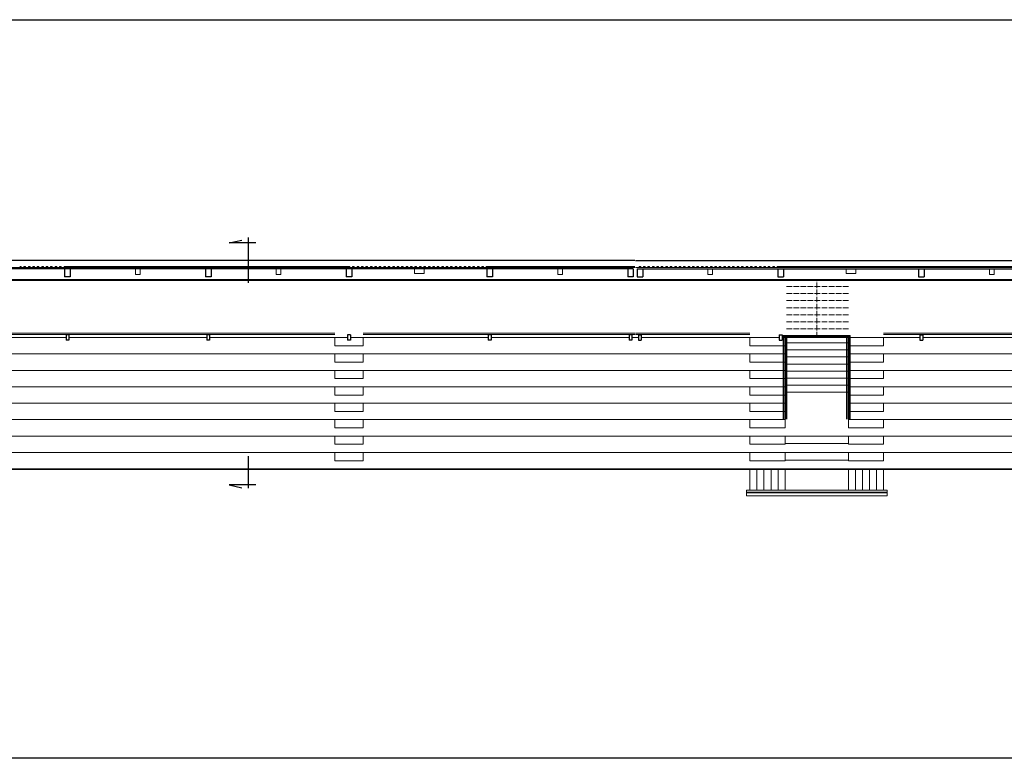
# Model space of a CAD drawing. Header units: millimetres. Extents: x -26513 to 76799, y 0 to 112149.
# Tile 82 of 98: x 59388 to 63584, y 98463 to 101610. Entities that reach past the tile are written whole.
import ezdxf

# ---------------------------------------------------------------- set-up
doc = ezdxf.new("R2010")
doc.units = ezdxf.units.MM
doc.header["$LTSCALE"] = 2
doc.linetypes.add('ACAD_ISO02W100', pattern=[15, 12, -3])
doc.layers.add('istn.śiany', color=2, linetype='Continuous')
for name, color, linetype, lineweight in [('ocieplenie', 5, 'BATTING', 5), ('rynna-41', 22, 'Continuous', 18), ('SCHODY', 54, 'Continuous', 15), ('stolarka', 6, 'Continuous', 9), ('widok', 3, 'Continuous', 13)]:
    doc.layers.add(name, color=color, linetype=linetype, lineweight=lineweight)
doc.linetypes.add('BATTING', pattern='A,0.0001,-0.1,[134,ltypeshp.shx,S=0.1,R=0,X=-0.1,Y=0],-0.2,[134,ltypeshp.shx,S=0.1,R=180,X=0.1,Y=0],-0.1', length=0.4001)

msp = doc.modelspace()

# ---------------------------------------------------------------- linework, layer by layer
at = {"layer": 'Defpoints'}
msp.add_lwpolyline([(52291.5, 101610.4), (68034.3, 101610.4), (68034.3, 98462.9), (52291.5, 98462.9)], close=True, dxfattribs=at)
at = {"layer": 'istn.śiany'}
for p, q in [((60362, 100682.7), (60362, 100488.6)), ((60281, 100659.9), (60334.1, 100670.5)), ((60393.4, 100659.9), (60281, 100659.9)), ((62010, 100584.1), (57772, 100584.1)), ((62012, 100584.1), (66250, 100584.1)), ((62003, 100549.1), (58701, 100549.1)), ((59603, 100549.1), (59579, 100549.1)), ((59579, 100549.1), (59579, 100514.1)), ((59603, 100549.1), (59603, 100514.1)), ((59901, 100549.1), (59881, 100549.1)), ((60179, 100549.1), (60179, 100514.1)), ((60203, 100549.1), (60179, 100549.1)), ((60203, 100549.1), (60203, 100514.1)), ((60501, 100549.1), (60481, 100549.1)), ((60803, 100549.1), (60779, 100549.1)), ((60779, 100549.1), (60779, 100514.1)), ((60803, 100549.1), (60803, 100514.1)), ((61111, 100549.1), (61071, 100549.1)), ((61379, 100549.1), (61379, 100514.1)), ((61403, 100549.1), (61379, 100549.1)), ((61403, 100549.1), (61403, 100514.1)), ((61701, 100549.1), (61681, 100549.1)), ((62003, 100549.1), (61979, 100549.1)), ((61979, 100549.1), (61979, 100514.1)), ((62003, 100549.1), (62003, 100514.1)), ((62019, 100549.1), (62043, 100549.1)), ((62019, 100549.1), (62019, 100514.1)), ((62019, 100549.1), (66231, 100549.1)), ((62043, 100549.1), (62043, 100514.1)), ((62321, 100549.1), (62341, 100549.1)), ((62619, 100549.1), (62619, 100514.1)), ((62619, 100549.1), (62643, 100549.1)), ((62643, 100549.1), (62643, 100514.1)), ((62911, 100549.1), (62951, 100549.1)), ((63219, 100549.1), (63243, 100549.1)), ((63219, 100549.1), (63219, 100514.1)), ((63243, 100549.1), (63243, 100514.1)), ((63521, 100549.1), (63541, 100549.1)), ((59603, 100514.1), (59579, 100514.1)), ((60203, 100514.1), (60179, 100514.1)), ((60803, 100514.1), (60779, 100514.1)), ((61403, 100514.1), (61379, 100514.1)), ((62003, 100514.1), (61979, 100514.1)), ((62019, 100514.1), (62043, 100514.1)), ((62619, 100514.1), (62643, 100514.1)), ((63219, 100514.1), (63243, 100514.1)), ((59597, 100268.1), (59585, 100268.1)), ((59585, 100268.1), (59585, 100244.1)), ((59597, 100268.1), (59597, 100244.1)), ((60185, 100268.1), (60185, 100244.1)), ((60197, 100268.1), (60185, 100268.1)), ((60197, 100268.1), (60197, 100244.1)), ((60797, 100268.1), (60785, 100268.1)), ((60785, 100268.1), (60785, 100244.1)), ((60797, 100268.1), (60797, 100244.1)), ((61397, 100268.1), (61385, 100268.1)), ((61385, 100268.1), (61385, 100244.1)), ((61397, 100268.1), (61397, 100244.1)), ((61997, 100268.1), (61985, 100268.1)), ((61985, 100268.1), (61985, 100244.1)), ((61997, 100268.1), (61997, 100244.1)), ((62025, 100268.1), (62025, 100244.1)), ((62025, 100268.1), (62037, 100268.1)), ((62037, 100268.1), (62037, 100244.1)), ((62625, 100268.1), (62637, 100268.1)), ((62625, 100268.1), (62625, 100244.1)), ((62637, 100268.1), (62637, 100244.1)), ((63225, 100268.1), (63225, 100244.1)), ((63225, 100268.1), (63237, 100268.1)), ((63237, 100268.1), (63237, 100244.1)), ((59597, 100244.1), (59585, 100244.1)), ((60197, 100244.1), (60185, 100244.1)), ((60797, 100244.1), (60785, 100244.1)), ((60797, 100244.1), (60785, 100244.1)), ((61397, 100244.1), (61385, 100244.1)), ((61997, 100244.1), (61985, 100244.1)), ((62025, 100244.1), (62037, 100244.1)), ((62625, 100244.1), (62637, 100244.1)), ((63225, 100244.1), (63237, 100244.1)), ((60362, 99750.8), (60362, 99613.8)), ((60393.4, 99628.7), (60281, 99628.7)), ((60281, 99628.7), (60334.1, 99615.9))]:
    msp.add_line(p, q, dxfattribs=at)
at = {"layer": 'ocieplenie', "linetype": 'Continuous'}
msp.add_line((66262, 99696.1), (57770, 99696.1), dxfattribs=at)
at = {"layer": 'rynna-41'}
for p, q in [((59881, 100549.1), (59881, 100525.1)), ((59901, 100525.1), (59881, 100525.1)), ((59901, 100549.1), (59901, 100525.1)), ((60481, 100549.1), (60481, 100525.1)), ((60501, 100525.1), (60481, 100525.1)), ((60501, 100549.1), (60501, 100525.1)), ((61071, 100549.1), (61071, 100529.1)), ((61111, 100529.1), (61071, 100529.1)), ((61111, 100549.1), (61111, 100529.1)), ((61681, 100549.1), (61681, 100525.1)), ((61701, 100525.1), (61681, 100525.1)), ((61701, 100549.1), (61701, 100525.1)), ((62321, 100549.1), (62321, 100525.1)), ((62321, 100525.1), (62341, 100525.1)), ((62341, 100549.1), (62341, 100525.1)), ((62911, 100549.1), (62911, 100529.1)), ((62911, 100529.1), (62951, 100529.1)), ((62951, 100549.1), (62951, 100529.1)), ((63521, 100549.1), (63521, 100525.1)), ((63521, 100525.1), (63541, 100525.1)), ((63541, 100549.1), (63541, 100525.1))]:
    msp.add_line(p, q, dxfattribs=at)
at = {"layer": 'SCHODY', "linetype": 'ACAD_ISO02W100'}
for p, q in [((62920, 100473.1), (62650, 100473.1)), ((62785, 100256.1), (62785, 100503.4)), ((62920, 100443.1), (62650, 100443.1)), ((62920, 100413.1), (62650, 100413.1)), ((62920, 100383.1), (62650, 100383.1)), ((62920, 100353.1), (62650, 100353.1)), ((62920, 100323.1), (62650, 100323.1)), ((62920, 100293.1), (62650, 100293.1))]:
    msp.add_line(p, q, dxfattribs=at)
at = {"layer": 'SCHODY'}
for p, q in [((60731, 100256.1), (60731, 100221.1)), ((60851, 100221.1), (60731, 100221.1)), ((60851, 100256.1), (60851, 100221.1)), ((62500, 100256.1), (62500, 100221.1)), ((62500, 100221.1), (62650, 100221.1)), ((62920, 100256.1), (62650, 100256.1)), ((62920, 100233.1), (62650, 100233.1)), ((62920, 100221.1), (63070, 100221.1)), ((63070, 100256.1), (63070, 100221.1)), ((60731, 100186.1), (60731, 100151.1)), ((60851, 100186.1), (60851, 100151.1)), ((62500, 100186.1), (62500, 100151.1)), ((62920, 100203.1), (62650, 100203.1)), ((63070, 100186.1), (63070, 100151.1)), ((60851, 100151.1), (60731, 100151.1)), ((62500, 100151.1), (62650, 100151.1)), ((62920, 100173.1), (62650, 100173.1)), ((62920, 100143.1), (62650, 100143.1)), ((62920, 100151.1), (63070, 100151.1)), ((60731, 100116.1), (60731, 100081.1)), ((60851, 100116.1), (60851, 100081.1)), ((62500, 100116.1), (62500, 100081.1)), ((62920, 100113.1), (62650, 100113.1)), ((63070, 100116.1), (63070, 100081.1)), ((60851, 100081.1), (60731, 100081.1)), ((62500, 100081.1), (62650, 100081.1)), ((62920, 100083.1), (62650, 100083.1)), ((62920, 100053.1), (62650, 100053.1)), ((62920, 100081.1), (63070, 100081.1)), ((60731, 100046.1), (60731, 100011.1)), ((60851, 100011.1), (60731, 100011.1)), ((60851, 100046.1), (60851, 100011.1)), ((62500, 100046.1), (62500, 100011.1)), ((62500, 100011.1), (62650, 100011.1)), ((62920, 100023.1), (62650, 100023.1)), ((62920, 100011.1), (63070, 100011.1)), ((63070, 100046.1), (63070, 100011.1)), ((60731, 99976.1), (60731, 99941.1)), ((60851, 99976.1), (60851, 99941.1)), ((62500, 99976.1), (62500, 99941.1)), ((63070, 99976.1), (63070, 99941.1)), ((60851, 99941.1), (60731, 99941.1)), ((62500, 99941.1), (62650, 99941.1)), ((62920, 99941.1), (63070, 99941.1)), ((60731, 99906.1), (60731, 99871.1)), ((60851, 99906.1), (60851, 99871.1)), ((62500, 99906.1), (62500, 99871.1)), ((63070, 99906.1), (63070, 99871.1)), ((60851, 99871.1), (60731, 99871.1)), ((62500, 99871.1), (62650, 99871.1)), ((62920, 99871.1), (63070, 99871.1)), ((60731, 99836.1), (60731, 99801.1)), ((60851, 99801.1), (60731, 99801.1)), ((60851, 99836.1), (60851, 99801.1)), ((62500, 99836.1), (62500, 99801.1)), ((62500, 99801.1), (62650, 99801.1)), ((62650, 99836.1), (62650, 99801.1)), ((62920, 99836.1), (62920, 99801.1)), ((62920, 99801.1), (63070, 99801.1)), ((63070, 99836.1), (63070, 99801.1)), ((60731, 99766.1), (60731, 99731.1)), ((60851, 99766.1), (60851, 99731.1)), ((62500, 99766.1), (62500, 99731.1)), ((62650, 99766.1), (62650, 99731.1)), ((62920, 99766.1), (62920, 99731.1)), ((60851, 99731.1), (60731, 99731.1)), ((62500, 99731.1), (62650, 99731.1)), ((62920, 99731.1), (63070, 99731.1)), ((62500, 99696.1), (62500, 99606.1)), ((62530, 99694.1), (62530, 99606.1)), ((62560, 99694.1), (62560, 99606.1)), ((62590, 99694.1), (62590, 99606.1)), ((62620, 99694.1), (62620, 99606.1)), ((62650, 99694.1), (62650, 99606.1)), ((62920, 99694.1), (62920, 99606.1)), ((62950, 99694.1), (62950, 99606.1)), ((62980, 99694.1), (62980, 99606.1)), ((63010, 99694.1), (63010, 99606.1)), ((63040, 99694.1), (63040, 99606.1)), ((63070, 99694.1), (63070, 99606.1))]:
    msp.add_line(p, q, dxfattribs=at)
at = {"layer": 'stolarka'}
for p, q in [((57772, 100503.4), (66225, 100503.4)), ((57772, 100498.4), (66225, 100498.4)), ((60731, 100274.1), (59060, 100274.1)), ((60731, 100269.1), (59060, 100269.1)), ((62010, 100274.1), (60851, 100274.1)), ((62010, 100269.1), (60851, 100269.1)), ((62012, 100274.1), (62500, 100274.1)), ((62012, 100269.1), (62500, 100269.1)), ((62928, 100264.1), (62642, 100264.1)), ((62642, 100264.1), (62642, 99908.1)), ((62645, 100264.1), (62645, 99908.1)), ((62925, 99979.1), (62925, 100264.1)), ((62925, 99908.1), (62925, 100264.1)), ((62928, 99908.1), (62928, 100264.1)), ((63070, 100274.1), (64371, 100274.1)), ((63070, 100269.1), (64371, 100269.1)), ((62928, 100261.1), (62642, 100261.1)), ((62654.1, 100256.1), (62654.1, 99908.1)), ((62657.1, 100256.1), (62657.1, 99908.1)), ((62912.1, 100256.1), (62912.1, 99908.1)), ((62915.1, 100256.1), (62915.1, 99908.1)), ((62642, 99911.1), (62645, 99911.1)), ((62642, 99908.1), (62645, 99908.1)), ((62925, 99911.1), (62928, 99911.1)), ((62925, 99908.1), (62928, 99908.1)), ((61991, 99696.1), (57770, 99696.1)), ((57770, 99694.1), (66241, 99694.1)), ((61991, 99696.1), (66239, 99696.1)), ((62485, 99596.6), (63085, 99596.6)), ((62485, 99593.6), (63085, 99593.6))]:
    msp.add_line(p, q, dxfattribs=at)
at = {"layer": 'widok'}
for p, q in [((59392.5, 100559.1), (59387.5, 100559.1)), ((59392.5, 100559.1), (59387.5, 100559.1)), ((59395, 100554.1), (59392.5, 100559.1)), ((59406.5, 100559.1), (59404, 100554.1)), ((59411.5, 100559.1), (59406.5, 100559.1)), ((59411.5, 100559.1), (59406.5, 100559.1)), ((59414, 100554.1), (59411.5, 100559.1)), ((59425.5, 100559.1), (59423, 100554.1)), ((59430.5, 100559.1), (59425.5, 100559.1)), ((59430.5, 100559.1), (59425.5, 100559.1)), ((59433, 100554.1), (59430.5, 100559.1)), ((59444.5, 100559.1), (59442, 100554.1)), ((59449.5, 100559.1), (59444.5, 100559.1)), ((59449.5, 100559.1), (59444.5, 100559.1)), ((59452, 100554.1), (59449.5, 100559.1)), ((59463.5, 100559.1), (59461, 100554.1)), ((59468.5, 100559.1), (59463.5, 100559.1)), ((59468.5, 100559.1), (59463.5, 100559.1)), ((59471, 100554.1), (59468.5, 100559.1)), ((59482.5, 100559.1), (59480, 100554.1)), ((59487.5, 100559.1), (59482.5, 100559.1)), ((59487.5, 100559.1), (59482.5, 100559.1)), ((59490, 100554.1), (59487.5, 100559.1)), ((59501.5, 100559.1), (59499, 100554.1)), ((59506.5, 100559.1), (59501.5, 100559.1)), ((59506.5, 100559.1), (59501.5, 100559.1)), ((59509, 100554.1), (59506.5, 100559.1)), ((59520.5, 100559.1), (59518, 100554.1)), ((59525.5, 100559.1), (59520.5, 100559.1)), ((59525.5, 100559.1), (59520.5, 100559.1)), ((59528, 100554.1), (59525.5, 100559.1)), ((59539.5, 100559.1), (59537, 100554.1)), ((59544.5, 100559.1), (59539.5, 100559.1)), ((59544.5, 100559.1), (59539.5, 100559.1)), ((59547, 100554.1), (59544.5, 100559.1)), ((59558.5, 100559.1), (59556, 100554.1)), ((59563.5, 100559.1), (59558.5, 100559.1)), ((59563.5, 100559.1), (59558.5, 100559.1)), ((59566, 100554.1), (59563.5, 100559.1)), ((59577.5, 100559.1), (59575, 100554.1)), ((60793.5, 100559.1), (59577.5, 100559.1)), ((60210, 100559.1), (59577.5, 100559.1)), ((59585, 100554.1), (59582.5, 100559.1)), ((60788.5, 100559.1), (60786, 100554.1)), ((60796, 100554.1), (60793.5, 100559.1)), ((60807.5, 100559.1), (60805, 100554.1)), ((60812.5, 100559.1), (60807.5, 100559.1)), ((60815, 100554.1), (60812.5, 100559.1)), ((60826.5, 100559.1), (60824, 100554.1)), ((60831.5, 100559.1), (60826.5, 100559.1)), ((60834, 100554.1), (60831.5, 100559.1)), ((60845.5, 100559.1), (60843, 100554.1)), ((60850.5, 100559.1), (60845.5, 100559.1)), ((60853, 100554.1), (60850.5, 100559.1)), ((60864.5, 100559.1), (60862, 100554.1)), ((60869.5, 100559.1), (60864.5, 100559.1)), ((60872, 100554.1), (60869.5, 100559.1)), ((60883.5, 100559.1), (60881, 100554.1)), ((60888.5, 100559.1), (60883.5, 100559.1)), ((60891, 100554.1), (60888.5, 100559.1)), ((60902.5, 100559.1), (60900, 100554.1)), ((60907.5, 100559.1), (60902.5, 100559.1)), ((60910, 100554.1), (60907.5, 100559.1)), ((60921.5, 100559.1), (60919, 100554.1)), ((60926.5, 100559.1), (60921.5, 100559.1)), ((60929, 100554.1), (60926.5, 100559.1)), ((60940.5, 100559.1), (60938, 100554.1)), ((60945.5, 100559.1), (60940.5, 100559.1)), ((60948, 100554.1), (60945.5, 100559.1)), ((60959.5, 100559.1), (60957, 100554.1)), ((60964.5, 100559.1), (60959.5, 100559.1)), ((60967, 100554.1), (60964.5, 100559.1)), ((60978.5, 100559.1), (60976, 100554.1)), ((60983.5, 100559.1), (60978.5, 100559.1)), ((60986, 100554.1), (60983.5, 100559.1)), ((60997.5, 100559.1), (60995, 100554.1)), ((61002.5, 100559.1), (60997.5, 100559.1)), ((61005, 100554.1), (61002.5, 100559.1)), ((61016.5, 100559.1), (61014, 100554.1)), ((61021.5, 100559.1), (61016.5, 100559.1)), ((61024, 100554.1), (61021.5, 100559.1)), ((61035.5, 100559.1), (61033, 100554.1)), ((61040.5, 100559.1), (61035.5, 100559.1)), ((61043, 100554.1), (61040.5, 100559.1)), ((61054.5, 100559.1), (61052, 100554.1)), ((61059.5, 100559.1), (61054.5, 100559.1)), ((61062, 100554.1), (61059.5, 100559.1)), ((61073.5, 100559.1), (61071, 100554.1)), ((61078.5, 100559.1), (61073.5, 100559.1)), ((61081, 100554.1), (61078.5, 100559.1)), ((61092.5, 100559.1), (61090, 100554.1)), ((61097.5, 100559.1), (61092.5, 100559.1)), ((61100, 100554.1), (61097.5, 100559.1)), ((61111.5, 100559.1), (61109, 100554.1)), ((61116.5, 100559.1), (61111.5, 100559.1)), ((61119, 100554.1), (61116.5, 100559.1)), ((61130.5, 100559.1), (61128, 100554.1)), ((61135.5, 100559.1), (61130.5, 100559.1)), ((61138, 100554.1), (61135.5, 100559.1)), ((61149.5, 100559.1), (61147, 100554.1)), ((61154.5, 100559.1), (61149.5, 100559.1)), ((61157, 100554.1), (61154.5, 100559.1)), ((61168.5, 100559.1), (61166, 100554.1)), ((61173.5, 100559.1), (61168.5, 100559.1)), ((61176, 100554.1), (61173.5, 100559.1)), ((61187.5, 100559.1), (61185, 100554.1)), ((61192.5, 100559.1), (61187.5, 100559.1)), ((61195, 100554.1), (61192.5, 100559.1)), ((61206.5, 100559.1), (61204, 100554.1)), ((61211.5, 100559.1), (61206.5, 100559.1)), ((61214, 100554.1), (61211.5, 100559.1)), ((61225.5, 100559.1), (61223, 100554.1)), ((61230.5, 100559.1), (61225.5, 100559.1)), ((61233, 100554.1), (61230.5, 100559.1)), ((61244.5, 100559.1), (61242, 100554.1)), ((61249.5, 100559.1), (61244.5, 100559.1)), ((61252, 100554.1), (61249.5, 100559.1)), ((61263.5, 100559.1), (61261, 100554.1)), ((61268.5, 100559.1), (61263.5, 100559.1)), ((61271, 100554.1), (61268.5, 100559.1)), ((61282.5, 100559.1), (61280, 100554.1)), ((61287.5, 100559.1), (61282.5, 100559.1)), ((61290, 100554.1), (61287.5, 100559.1)), ((61301.5, 100559.1), (61299, 100554.1)), ((61306.5, 100559.1), (61301.5, 100559.1)), ((61309, 100554.1), (61306.5, 100559.1)), ((61320.5, 100559.1), (61318, 100554.1)), ((61325.5, 100559.1), (61320.5, 100559.1)), ((61328, 100554.1), (61325.5, 100559.1)), ((61339.5, 100559.1), (61337, 100554.1)), ((61344.5, 100559.1), (61339.5, 100559.1)), ((61347, 100554.1), (61344.5, 100559.1)), ((61358.5, 100559.1), (61356, 100554.1)), ((61363.5, 100559.1), (61358.5, 100559.1)), ((61366, 100554.1), (61363.5, 100559.1)), ((61377.5, 100559.1), (61375, 100554.1)), ((62010, 100559.1), (61377.5, 100559.1)), ((61385, 100554.1), (61382.5, 100559.1)), ((62028.5, 100559.1), (62026, 100554.1)), ((62028.5, 100559.1), (62033.5, 100559.1)), ((62036, 100554.1), (62033.5, 100559.1)), ((62047.5, 100559.1), (62045, 100554.1)), ((62047.5, 100559.1), (62052.5, 100559.1)), ((62055, 100554.1), (62052.5, 100559.1)), ((62066.5, 100559.1), (62064, 100554.1)), ((62066.5, 100559.1), (62071.5, 100559.1)), ((62074, 100554.1), (62071.5, 100559.1)), ((62085.5, 100559.1), (62083, 100554.1)), ((62090.5, 100559.1), (62085.5, 100559.1)), ((62085.5, 100559.1), (62090.5, 100559.1)), ((62093, 100554.1), (62090.5, 100559.1)), ((62104.5, 100559.1), (62102, 100554.1)), ((62109.5, 100559.1), (62104.5, 100559.1)), ((62104.5, 100559.1), (62109.5, 100559.1)), ((62112, 100554.1), (62109.5, 100559.1)), ((62123.5, 100559.1), (62121, 100554.1)), ((62128.5, 100559.1), (62123.5, 100559.1)), ((62123.5, 100559.1), (62128.5, 100559.1)), ((62131, 100554.1), (62128.5, 100559.1)), ((62142.5, 100559.1), (62140, 100554.1)), ((62147.5, 100559.1), (62142.5, 100559.1)), ((62142.5, 100559.1), (62147.5, 100559.1)), ((62150, 100554.1), (62147.5, 100559.1)), ((62161.5, 100559.1), (62159, 100554.1)), ((62166.5, 100559.1), (62161.5, 100559.1)), ((62161.5, 100559.1), (62166.5, 100559.1)), ((62169, 100554.1), (62166.5, 100559.1)), ((62180.5, 100559.1), (62178, 100554.1)), ((62185.5, 100559.1), (62180.5, 100559.1)), ((62180.5, 100559.1), (62185.5, 100559.1)), ((62188, 100554.1), (62185.5, 100559.1)), ((62199.5, 100559.1), (62197, 100554.1)), ((62204.5, 100559.1), (62199.5, 100559.1)), ((62199.5, 100559.1), (62204.5, 100559.1)), ((62207, 100554.1), (62204.5, 100559.1)), ((62218.5, 100559.1), (62216, 100554.1)), ((62223.5, 100559.1), (62218.5, 100559.1)), ((62218.5, 100559.1), (62223.5, 100559.1)), ((62226, 100554.1), (62223.5, 100559.1)), ((62237.5, 100559.1), (62235, 100554.1)), ((62242.5, 100559.1), (62237.5, 100559.1)), ((62237.5, 100559.1), (62242.5, 100559.1)), ((62245, 100554.1), (62242.5, 100559.1)), ((62256.5, 100559.1), (62254, 100554.1)), ((62261.5, 100559.1), (62256.5, 100559.1)), ((62256.5, 100559.1), (62261.5, 100559.1)), ((62264, 100554.1), (62261.5, 100559.1)), ((62275.5, 100559.1), (62273, 100554.1)), ((62280.5, 100559.1), (62275.5, 100559.1)), ((62275.5, 100559.1), (62280.5, 100559.1)), ((62283, 100554.1), (62280.5, 100559.1)), ((62294.5, 100559.1), (62292, 100554.1)), ((62299.5, 100559.1), (62294.5, 100559.1)), ((62294.5, 100559.1), (62299.5, 100559.1)), ((62302, 100554.1), (62299.5, 100559.1)), ((62313.5, 100559.1), (62311, 100554.1)), ((62318.5, 100559.1), (62313.5, 100559.1)), ((62313.5, 100559.1), (62318.5, 100559.1)), ((62321, 100554.1), (62318.5, 100559.1)), ((62332.5, 100559.1), (62330, 100554.1)), ((62337.5, 100559.1), (62332.5, 100559.1)), ((62332.5, 100559.1), (62337.5, 100559.1)), ((62340, 100554.1), (62337.5, 100559.1)), ((62351.5, 100559.1), (62349, 100554.1)), ((62356.5, 100559.1), (62351.5, 100559.1)), ((62351.5, 100559.1), (62356.5, 100559.1)), ((62359, 100554.1), (62356.5, 100559.1)), ((62370.5, 100559.1), (62368, 100554.1)), ((62375.5, 100559.1), (62370.5, 100559.1)), ((62370.5, 100559.1), (62375.5, 100559.1)), ((62378, 100554.1), (62375.5, 100559.1)), ((62389.5, 100559.1), (62387, 100554.1)), ((62394.5, 100559.1), (62389.5, 100559.1)), ((62389.5, 100559.1), (62394.5, 100559.1)), ((62397, 100554.1), (62394.5, 100559.1)), ((62408.5, 100559.1), (62406, 100554.1)), ((62413.5, 100559.1), (62408.5, 100559.1)), ((62408.5, 100559.1), (62413.5, 100559.1)), ((62416, 100554.1), (62413.5, 100559.1)), ((62427.5, 100559.1), (62425, 100554.1)), ((62432.5, 100559.1), (62427.5, 100559.1)), ((62427.5, 100559.1), (62432.5, 100559.1)), ((62435, 100554.1), (62432.5, 100559.1)), ((62446.5, 100559.1), (62444, 100554.1)), ((62451.5, 100559.1), (62446.5, 100559.1)), ((62446.5, 100559.1), (62451.5, 100559.1)), ((62454, 100554.1), (62451.5, 100559.1)), ((62465.5, 100559.1), (62463, 100554.1)), ((62470.5, 100559.1), (62465.5, 100559.1)), ((62465.5, 100559.1), (62470.5, 100559.1)), ((62473, 100554.1), (62470.5, 100559.1)), ((62484.5, 100559.1), (62482, 100554.1)), ((62489.5, 100559.1), (62484.5, 100559.1)), ((62484.5, 100559.1), (62489.5, 100559.1)), ((62492, 100554.1), (62489.5, 100559.1)), ((62503.5, 100559.1), (62501, 100554.1)), ((62508.5, 100559.1), (62503.5, 100559.1)), ((62503.5, 100559.1), (62508.5, 100559.1)), ((62511, 100554.1), (62508.5, 100559.1)), ((62522.5, 100559.1), (62520, 100554.1)), ((62527.5, 100559.1), (62522.5, 100559.1)), ((62522.5, 100559.1), (62527.5, 100559.1)), ((62530, 100554.1), (62527.5, 100559.1)), ((62541.5, 100559.1), (62539, 100554.1)), ((62546.5, 100559.1), (62541.5, 100559.1)), ((62541.5, 100559.1), (62546.5, 100559.1)), ((62549, 100554.1), (62546.5, 100559.1)), ((62560.5, 100559.1), (62558, 100554.1)), ((62565.5, 100559.1), (62560.5, 100559.1)), ((62560.5, 100559.1), (62565.5, 100559.1)), ((62568, 100554.1), (62565.5, 100559.1)), ((62579.5, 100559.1), (62577, 100554.1)), ((62584.5, 100559.1), (62579.5, 100559.1)), ((62579.5, 100559.1), (62584.5, 100559.1)), ((62587, 100554.1), (62584.5, 100559.1)), ((62598.5, 100559.1), (62596, 100554.1)), ((62603.5, 100559.1), (62598.5, 100559.1)), ((62598.5, 100559.1), (62603.5, 100559.1)), ((62606, 100554.1), (62603.5, 100559.1)), ((62617.5, 100559.1), (62615, 100554.1)), ((63250, 100559.1), (62617.5, 100559.1)), ((62617.5, 100559.1), (63833.5, 100559.1)), ((62625, 100554.1), (62622.5, 100559.1)), ((62010, 100554.1), (57772, 100554.1)), ((62012, 100554.1), (66250, 100554.1)), ((59585, 100256.1), (58997, 100256.1)), ((60185, 100256.1), (59597, 100256.1)), ((60785, 100256.1), (60197, 100256.1)), ((61385, 100256.1), (60797, 100256.1)), ((61985, 100256.1), (61397, 100256.1)), ((62025, 100256.1), (61997, 100256.1)), ((62037, 100256.1), (62625, 100256.1)), ((62637, 100256.1), (62650, 100256.1)), ((62650, 100256.1), (62650, 99906.1)), ((62650, 100256.1), (62650, 100221.1)), ((62920, 99906.1), (62920, 100256.1)), ((62920, 100256.1), (62920, 100221.1)), ((62920, 100256.1), (63225, 100256.1)), ((63237, 100256.1), (63825, 100256.1)), ((61372, 100186.1), (57674.1, 100186.1)), ((61991, 100186.1), (61372, 100186.1)), ((61991, 100186.1), (62650, 100186.1)), ((62650, 100186.1), (62650, 100151.1)), ((62920, 100186.1), (66225, 100186.1)), ((62920, 100186.1), (62920, 100151.1)), ((61372, 100116.1), (57770, 100116.1)), ((61991, 100116.1), (61372, 100116.1)), ((61991, 100116.1), (62650, 100116.1)), ((62650, 100116.1), (62650, 100081.1)), ((62920, 100116.1), (66225, 100116.1)), ((62920, 100116.1), (62920, 100081.1)), ((61372, 100046.1), (57770, 100046.1)), ((61991, 100046.1), (61372, 100046.1)), ((61991, 100046.1), (62650, 100046.1)), ((62650, 100046.1), (62650, 100011.1)), ((62920, 100046.1), (66225, 100046.1)), ((62920, 100046.1), (62920, 100011.1)), ((61372, 99976.1), (57770, 99976.1)), ((61991, 99976.1), (61372, 99976.1)), ((61991, 99976.1), (62650, 99976.1)), ((62650, 99976.1), (62650, 99941.1)), ((62920, 99976.1), (66225, 99976.1)), ((62920, 99976.1), (62920, 99941.1)), ((61991, 99906.1), (57770, 99906.1)), ((61991, 99906.1), (62650, 99906.1)), ((62650, 99906.1), (62650, 99871.1)), ((62920, 99906.1), (62920, 99871.1)), ((62920, 99906.1), (66225, 99906.1)), ((61991, 99836.1), (57770, 99836.1)), ((61991, 99836.1), (66250, 99836.1)), ((62650, 99804.1), (62920, 99804.1)), ((61991, 99766.1), (57770, 99766.1)), ((61991, 99766.1), (66250, 99766.1)), ((63070, 99766.1), (63070, 99731.1)), ((62650, 99734.1), (62920, 99734.1)), ((62485, 99606.1), (62485, 99581.1)), ((62485, 99606.1), (63085, 99606.1)), ((63085, 99606.1), (63085, 99581.1)), ((62485, 99581.1), (63085, 99581.1))]:
    msp.add_line(p, q, dxfattribs=at)

doc.saveas('drawing.dxf')
